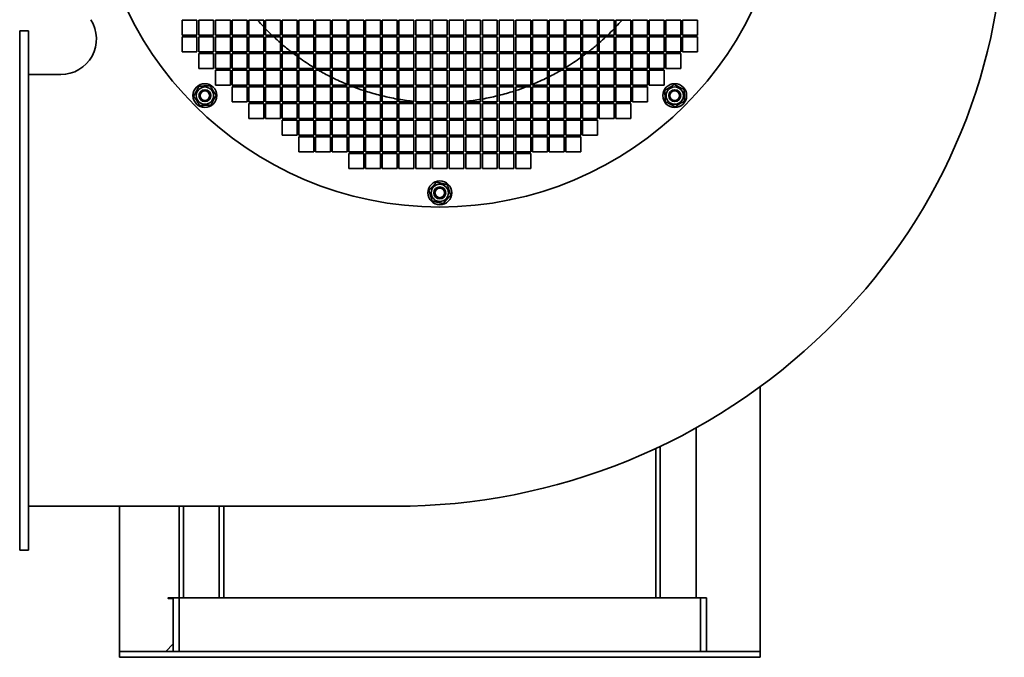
# Model space of a CAD drawing. Header units: millimetres. Extents: x 510 to 1170, y 165 to 1023.
# Tile 1 of 6: x 510 to 1170, y 165 to 594. Entities that reach past the tile are written whole.
import ezdxf

# ---------------------------------------------------------------- set-up
doc = ezdxf.new("R2010")
doc.units = ezdxf.units.MM
doc.header["$LTSCALE"] = 4
doc.layers.add('Krawędzie widoczne(ISO)', color=7, linetype='Continuous', lineweight=35, true_color=0x262659)

msp = doc.modelspace()

# ---------------------------------------------------------------- linework, layer by layer
at = {"layer": 'Krawędzie widoczne(ISO)'}
for p, q in [((618.5, 583.24), (618.5, 593.24)), ((618.5, 593.24), (628.5, 593.24)), ((628.5, 593.24), (628.5, 583.24)), ((629.7, 583.24), (629.7, 593.24)), ((629.7, 593.24), (639.7, 593.24)), ((639.7, 593.24), (639.7, 583.24)), ((640.9, 583.24), (640.9, 593.24)), ((640.9, 593.24), (650.9, 593.24)), ((650.9, 593.24), (650.9, 583.24)), ((652.1, 583.24), (652.1, 593.24)), ((652.1, 593.24), (662.1, 593.24)), ((662.1, 593.24), (662.1, 583.24)), ((663.3, 583.24), (663.3, 593.24)), ((663.3, 593.24), (673.3, 593.24)), ((673.3, 593.24), (673.3, 583.24)), ((674.5, 583.24), (674.5, 593.24)), ((674.5, 593.24), (684.5, 593.24)), ((684.5, 593.24), (684.5, 583.24)), ((685.7, 583.24), (685.7, 593.24)), ((685.7, 593.24), (695.7, 593.24)), ((695.7, 593.24), (695.7, 583.24)), ((696.9, 583.24), (696.9, 593.24)), ((696.9, 593.24), (706.9, 593.24)), ((706.9, 593.24), (706.9, 583.24)), ((708.1, 583.24), (708.1, 593.24)), ((708.1, 593.24), (718.1, 593.24)), ((718.1, 593.24), (718.1, 583.24)), ((719.3, 583.24), (719.3, 593.24)), ((719.3, 593.24), (729.3, 593.24)), ((729.3, 593.24), (729.3, 583.24)), ((730.5, 583.24), (730.5, 593.24)), ((730.5, 593.24), (740.5, 593.24)), ((740.5, 593.24), (740.5, 583.24)), ((741.7, 583.24), (741.7, 593.24)), ((741.7, 593.24), (751.7, 593.24)), ((751.7, 593.24), (751.7, 583.24)), ((752.9, 583.24), (752.9, 593.24)), ((752.9, 593.24), (762.9, 593.24)), ((762.9, 593.24), (762.9, 583.24)), ((764.1, 583.24), (764.1, 593.24)), ((764.1, 593.24), (774.1, 593.24)), ((774.1, 593.24), (774.1, 583.24)), ((775.3, 583.24), (775.3, 593.24)), ((775.3, 593.24), (785.3, 593.24)), ((785.3, 593.24), (785.3, 583.24)), ((786.5, 583.24), (786.5, 593.24)), ((786.5, 593.24), (796.5, 593.24)), ((796.5, 593.24), (796.5, 583.24)), ((797.7, 593.24), (807.7, 593.24)), ((797.7, 583.24), (797.7, 593.24)), ((807.7, 593.24), (807.7, 583.24)), ((808.9, 593.24), (818.9, 593.24)), ((808.9, 583.24), (808.9, 593.24)), ((818.9, 593.24), (818.9, 583.24)), ((820.1, 593.24), (830.1, 593.24)), ((820.1, 583.24), (820.1, 593.24)), ((830.1, 593.24), (830.1, 583.24)), ((831.3, 593.24), (841.3, 593.24)), ((831.3, 583.24), (831.3, 593.24)), ((841.3, 593.24), (841.3, 583.24)), ((842.5, 593.24), (852.5, 593.24)), ((842.5, 583.24), (842.5, 593.24)), ((852.5, 593.24), (852.5, 583.24)), ((853.7, 593.24), (863.7, 593.24)), ((853.7, 583.24), (853.7, 593.24)), ((863.7, 593.24), (863.7, 583.24)), ((864.9, 593.24), (874.9, 593.24)), ((864.9, 583.24), (864.9, 593.24)), ((874.9, 593.24), (874.9, 583.24)), ((876.1, 593.24), (886.1, 593.24)), ((876.1, 583.24), (876.1, 593.24)), ((886.1, 593.24), (886.1, 583.24)), ((887.3, 593.24), (897.3, 593.24)), ((887.3, 583.24), (887.3, 593.24)), ((897.3, 593.24), (897.3, 583.24)), ((898.5, 593.24), (908.5, 593.24)), ((898.5, 583.24), (898.5, 593.24)), ((908.5, 593.24), (908.5, 583.24)), ((909.7, 593.24), (919.7, 593.24)), ((909.7, 583.24), (909.7, 593.24)), ((919.7, 593.24), (919.7, 583.24)), ((920.9, 593.24), (930.9, 593.24)), ((920.9, 583.24), (920.9, 593.24)), ((930.9, 593.24), (930.9, 583.24)), ((932.1, 593.24), (942.1, 593.24)), ((932.1, 583.24), (932.1, 593.24)), ((942.1, 593.24), (942.1, 583.24)), ((943.3, 593.24), (953.3, 593.24)), ((943.3, 583.24), (943.3, 593.24)), ((953.3, 593.24), (953.3, 583.24)), ((954.5, 593.24), (964.5, 593.24)), ((954.5, 583.24), (954.5, 593.24)), ((964.5, 593.24), (964.5, 583.24)), ((509.5, 580.19), (509.5, 586.19)), ((515.5, 586.19), (509.5, 586.19)), ((515.5, 586.19), (515.5, 580.19)), ((628.5, 583.24), (618.5, 583.24)), ((618.5, 572.04), (618.5, 582.04)), ((618.5, 582.04), (628.5, 582.04)), ((628.5, 582.04), (628.5, 572.04)), ((639.7, 583.24), (629.7, 583.24)), ((629.7, 572.04), (629.7, 582.04)), ((629.7, 582.04), (639.7, 582.04)), ((639.7, 582.04), (639.7, 572.04)), ((650.9, 583.24), (640.9, 583.24)), ((640.9, 572.04), (640.9, 582.04)), ((640.9, 582.04), (650.9, 582.04)), ((650.9, 582.04), (650.9, 572.04)), ((662.1, 583.24), (652.1, 583.24)), ((652.1, 572.04), (652.1, 582.04)), ((652.1, 582.04), (662.1, 582.04)), ((662.1, 582.04), (662.1, 572.04)), ((673.3, 583.24), (663.3, 583.24)), ((663.3, 572.04), (663.3, 582.04)), ((663.3, 582.04), (673.3, 582.04)), ((673.3, 582.04), (673.3, 572.04)), ((684.5, 583.24), (674.5, 583.24)), ((674.5, 572.04), (674.5, 582.04)), ((674.5, 582.04), (684.5, 582.04)), ((684.5, 582.04), (684.5, 572.04)), ((695.7, 583.24), (685.7, 583.24)), ((685.7, 572.04), (685.7, 582.04)), ((685.7, 582.04), (695.7, 582.04)), ((695.7, 582.04), (695.7, 572.04)), ((706.9, 583.24), (696.9, 583.24)), ((696.9, 572.04), (696.9, 582.04)), ((696.9, 582.04), (706.9, 582.04)), ((706.9, 582.04), (706.9, 572.04)), ((718.1, 583.24), (708.1, 583.24)), ((708.1, 572.04), (708.1, 582.04)), ((708.1, 582.04), (718.1, 582.04)), ((718.1, 582.04), (718.1, 572.04)), ((729.3, 583.24), (719.3, 583.24)), ((719.3, 572.04), (719.3, 582.04)), ((719.3, 582.04), (729.3, 582.04)), ((729.3, 582.04), (729.3, 572.04)), ((740.5, 583.24), (730.5, 583.24)), ((730.5, 572.04), (730.5, 582.04)), ((730.5, 582.04), (740.5, 582.04)), ((740.5, 582.04), (740.5, 572.04)), ((751.7, 583.24), (741.7, 583.24)), ((741.7, 572.04), (741.7, 582.04)), ((741.7, 582.04), (751.7, 582.04)), ((751.7, 582.04), (751.7, 572.04)), ((762.9, 583.24), (752.9, 583.24)), ((752.9, 572.04), (752.9, 582.04)), ((752.9, 582.04), (762.9, 582.04)), ((762.9, 582.04), (762.9, 572.04)), ((774.1, 583.24), (764.1, 583.24)), ((764.1, 572.04), (764.1, 582.04)), ((764.1, 582.04), (774.1, 582.04)), ((774.1, 582.04), (774.1, 572.04)), ((785.3, 583.24), (775.3, 583.24)), ((775.3, 572.04), (775.3, 582.04)), ((775.3, 582.04), (785.3, 582.04)), ((785.3, 582.04), (785.3, 572.04)), ((796.5, 583.24), (786.5, 583.24)), ((786.5, 572.04), (786.5, 582.04)), ((786.5, 582.04), (796.5, 582.04)), ((796.5, 582.04), (796.5, 572.04)), ((807.7, 583.24), (797.7, 583.24)), ((797.7, 582.04), (807.7, 582.04)), ((797.7, 572.04), (797.7, 582.04)), ((807.7, 582.04), (807.7, 572.04)), ((818.9, 583.24), (808.9, 583.24)), ((808.9, 582.04), (818.9, 582.04)), ((808.9, 572.04), (808.9, 582.04)), ((818.9, 582.04), (818.9, 572.04)), ((830.1, 583.24), (820.1, 583.24)), ((820.1, 582.04), (830.1, 582.04)), ((820.1, 572.04), (820.1, 582.04)), ((830.1, 582.04), (830.1, 572.04)), ((841.3, 583.24), (831.3, 583.24)), ((831.3, 582.04), (841.3, 582.04)), ((831.3, 572.04), (831.3, 582.04)), ((841.3, 582.04), (841.3, 572.04)), ((852.5, 583.24), (842.5, 583.24)), ((842.5, 582.04), (852.5, 582.04)), ((842.5, 572.04), (842.5, 582.04)), ((852.5, 582.04), (852.5, 572.04)), ((863.7, 583.24), (853.7, 583.24)), ((853.7, 582.04), (863.7, 582.04)), ((853.7, 572.04), (853.7, 582.04)), ((863.7, 582.04), (863.7, 572.04)), ((874.9, 583.24), (864.9, 583.24)), ((864.9, 582.04), (874.9, 582.04)), ((864.9, 572.04), (864.9, 582.04)), ((874.9, 582.04), (874.9, 572.04)), ((886.1, 583.24), (876.1, 583.24)), ((876.1, 582.04), (886.1, 582.04)), ((876.1, 572.04), (876.1, 582.04)), ((886.1, 582.04), (886.1, 572.04)), ((897.3, 583.24), (887.3, 583.24)), ((887.3, 582.04), (897.3, 582.04)), ((887.3, 572.04), (887.3, 582.04)), ((897.3, 582.04), (897.3, 572.04)), ((908.5, 583.24), (898.5, 583.24)), ((898.5, 582.04), (908.5, 582.04)), ((898.5, 572.04), (898.5, 582.04)), ((908.5, 582.04), (908.5, 572.04)), ((919.7, 583.24), (909.7, 583.24)), ((909.7, 582.04), (919.7, 582.04)), ((909.7, 572.04), (909.7, 582.04)), ((919.7, 582.04), (919.7, 572.04)), ((930.9, 583.24), (920.9, 583.24)), ((920.9, 582.04), (930.9, 582.04)), ((920.9, 572.04), (920.9, 582.04)), ((930.9, 582.04), (930.9, 572.04)), ((942.1, 583.24), (932.1, 583.24)), ((932.1, 582.04), (942.1, 582.04)), ((932.1, 572.04), (932.1, 582.04)), ((942.1, 582.04), (942.1, 572.04)), ((953.3, 583.24), (943.3, 583.24)), ((943.3, 582.04), (953.3, 582.04)), ((943.3, 572.04), (943.3, 582.04)), ((953.3, 582.04), (953.3, 572.04)), ((964.5, 583.24), (954.5, 583.24)), ((954.5, 582.04), (964.5, 582.04)), ((954.5, 572.04), (954.5, 582.04)), ((964.5, 582.04), (964.5, 572.04)), ((509.5, 580.19), (509.5, 243.19)), ((515.5, 243.19), (515.5, 580.19)), ((628.5, 572.04), (618.5, 572.04)), ((639.7, 572.04), (629.7, 572.04)), ((629.7, 560.84), (629.7, 570.84)), ((629.7, 570.84), (639.7, 570.84)), ((639.7, 570.84), (639.7, 560.84)), ((650.9, 572.04), (640.9, 572.04)), ((640.9, 560.84), (640.9, 570.84)), ((640.9, 570.84), (650.9, 570.84)), ((650.9, 570.84), (650.9, 560.84)), ((662.1, 572.04), (652.1, 572.04)), ((652.1, 560.84), (652.1, 570.84)), ((652.1, 570.84), (662.1, 570.84)), ((662.1, 570.84), (662.1, 560.84)), ((673.3, 572.04), (663.3, 572.04)), ((663.3, 560.84), (663.3, 570.84)), ((663.3, 570.84), (673.3, 570.84)), ((673.3, 570.84), (673.3, 560.84)), ((684.5, 572.04), (674.5, 572.04)), ((674.5, 560.84), (674.5, 570.84)), ((674.5, 570.84), (684.5, 570.84)), ((684.5, 570.84), (684.5, 560.84)), ((695.7, 572.04), (685.7, 572.04)), ((685.7, 560.84), (685.7, 570.84)), ((685.7, 570.84), (695.7, 570.84)), ((695.7, 570.84), (695.7, 560.84)), ((706.9, 572.04), (696.9, 572.04)), ((696.9, 560.84), (696.9, 570.84)), ((696.9, 570.84), (706.9, 570.84)), ((706.9, 570.84), (706.9, 560.84)), ((718.1, 572.04), (708.1, 572.04)), ((708.1, 560.84), (708.1, 570.84)), ((708.1, 570.84), (718.1, 570.84)), ((718.1, 570.84), (718.1, 560.84)), ((729.3, 572.04), (719.3, 572.04)), ((719.3, 560.84), (719.3, 570.84)), ((719.3, 570.84), (729.3, 570.84)), ((729.3, 570.84), (729.3, 560.84)), ((740.5, 572.04), (730.5, 572.04)), ((730.5, 560.84), (730.5, 570.84)), ((730.5, 570.84), (740.5, 570.84)), ((740.5, 570.84), (740.5, 560.84)), ((751.7, 572.04), (741.7, 572.04)), ((741.7, 560.84), (741.7, 570.84)), ((741.7, 570.84), (751.7, 570.84)), ((751.7, 570.84), (751.7, 560.84)), ((762.9, 572.04), (752.9, 572.04)), ((752.9, 560.84), (752.9, 570.84)), ((752.9, 570.84), (762.9, 570.84)), ((762.9, 570.84), (762.9, 560.84)), ((774.1, 572.04), (764.1, 572.04)), ((764.1, 560.84), (764.1, 570.84)), ((764.1, 570.84), (774.1, 570.84)), ((774.1, 570.84), (774.1, 560.84)), ((785.3, 572.04), (775.3, 572.04)), ((775.3, 560.84), (775.3, 570.84)), ((775.3, 570.84), (785.3, 570.84)), ((785.3, 570.84), (785.3, 560.84)), ((796.5, 572.04), (786.5, 572.04)), ((786.5, 560.84), (786.5, 570.84)), ((786.5, 570.84), (796.5, 570.84)), ((796.5, 570.84), (796.5, 560.84)), ((807.7, 572.04), (797.7, 572.04)), ((797.7, 570.84), (807.7, 570.84)), ((797.7, 560.84), (797.7, 570.84)), ((807.7, 570.84), (807.7, 560.84)), ((818.9, 572.04), (808.9, 572.04)), ((808.9, 570.84), (818.9, 570.84)), ((808.9, 560.84), (808.9, 570.84)), ((818.9, 570.84), (818.9, 560.84)), ((830.1, 572.04), (820.1, 572.04)), ((820.1, 570.84), (830.1, 570.84)), ((820.1, 560.84), (820.1, 570.84)), ((830.1, 570.84), (830.1, 560.84)), ((841.3, 572.04), (831.3, 572.04)), ((831.3, 570.84), (841.3, 570.84)), ((831.3, 560.84), (831.3, 570.84)), ((841.3, 570.84), (841.3, 560.84)), ((852.5, 572.04), (842.5, 572.04)), ((842.5, 570.84), (852.5, 570.84)), ((842.5, 560.84), (842.5, 570.84)), ((852.5, 570.84), (852.5, 560.84)), ((863.7, 572.04), (853.7, 572.04)), ((853.7, 570.84), (863.7, 570.84)), ((853.7, 560.84), (853.7, 570.84)), ((863.7, 570.84), (863.7, 560.84)), ((874.9, 572.04), (864.9, 572.04)), ((864.9, 570.84), (874.9, 570.84)), ((864.9, 560.84), (864.9, 570.84)), ((874.9, 570.84), (874.9, 560.84)), ((886.1, 572.04), (876.1, 572.04)), ((876.1, 570.84), (886.1, 570.84)), ((876.1, 560.84), (876.1, 570.84)), ((886.1, 570.84), (886.1, 560.84)), ((897.3, 572.04), (887.3, 572.04)), ((887.3, 570.84), (897.3, 570.84)), ((887.3, 560.84), (887.3, 570.84)), ((897.3, 570.84), (897.3, 560.84)), ((908.5, 572.04), (898.5, 572.04)), ((898.5, 570.84), (908.5, 570.84)), ((898.5, 560.84), (898.5, 570.84)), ((908.5, 570.84), (908.5, 560.84)), ((919.7, 572.04), (909.7, 572.04)), ((909.7, 570.84), (919.7, 570.84)), ((909.7, 560.84), (909.7, 570.84)), ((919.7, 570.84), (919.7, 560.84)), ((930.9, 572.04), (920.9, 572.04)), ((920.9, 570.84), (930.9, 570.84)), ((920.9, 560.84), (920.9, 570.84)), ((930.9, 570.84), (930.9, 560.84)), ((942.1, 572.04), (932.1, 572.04)), ((932.1, 570.84), (942.1, 570.84)), ((932.1, 560.84), (932.1, 570.84)), ((942.1, 570.84), (942.1, 560.84)), ((953.3, 572.04), (943.3, 572.04)), ((943.3, 570.84), (953.3, 570.84)), ((943.3, 560.84), (943.3, 570.84)), ((953.3, 570.84), (953.3, 560.84)), ((964.5, 572.04), (954.5, 572.04)), ((515.5, 556.69), (537.01, 556.69)), ((639.7, 560.84), (629.7, 560.84)), ((650.9, 560.84), (640.9, 560.84)), ((640.9, 549.64), (640.9, 559.64)), ((640.9, 559.64), (650.9, 559.64)), ((650.9, 559.64), (650.9, 549.64)), ((662.1, 560.84), (652.1, 560.84)), ((652.1, 549.64), (652.1, 559.64)), ((652.1, 559.64), (662.1, 559.64)), ((662.1, 559.64), (662.1, 549.64)), ((673.3, 560.84), (663.3, 560.84)), ((663.3, 549.64), (663.3, 559.64)), ((663.3, 559.64), (673.3, 559.64)), ((673.3, 559.64), (673.3, 549.64)), ((684.5, 560.84), (674.5, 560.84)), ((674.5, 549.64), (674.5, 559.64)), ((674.5, 559.64), (684.5, 559.64)), ((684.5, 559.64), (684.5, 549.64)), ((695.7, 560.84), (685.7, 560.84)), ((685.7, 549.64), (685.7, 559.64)), ((685.7, 559.64), (695.7, 559.64)), ((695.7, 559.64), (695.7, 549.64)), ((706.9, 560.84), (696.9, 560.84)), ((696.9, 549.64), (696.9, 559.64)), ((696.9, 559.64), (706.9, 559.64)), ((706.9, 559.64), (706.9, 549.64)), ((718.1, 560.84), (708.1, 560.84)), ((708.1, 549.64), (708.1, 559.64)), ((708.1, 559.64), (718.1, 559.64)), ((718.1, 559.64), (718.1, 549.64)), ((729.3, 560.84), (719.3, 560.84)), ((719.3, 549.64), (719.3, 559.64)), ((719.3, 559.64), (729.3, 559.64)), ((729.3, 559.64), (729.3, 549.64)), ((740.5, 560.84), (730.5, 560.84)), ((730.5, 549.64), (730.5, 559.64)), ((730.5, 559.64), (740.5, 559.64)), ((740.5, 559.64), (740.5, 549.64)), ((751.7, 560.84), (741.7, 560.84)), ((741.7, 549.64), (741.7, 559.64)), ((741.7, 559.64), (751.7, 559.64)), ((751.7, 559.64), (751.7, 549.64)), ((762.9, 560.84), (752.9, 560.84)), ((752.9, 549.64), (752.9, 559.64)), ((752.9, 559.64), (762.9, 559.64)), ((762.9, 559.64), (762.9, 549.64)), ((774.1, 560.84), (764.1, 560.84)), ((764.1, 549.64), (764.1, 559.64)), ((764.1, 559.64), (774.1, 559.64)), ((774.1, 559.64), (774.1, 549.64)), ((785.3, 560.84), (775.3, 560.84)), ((775.3, 549.64), (775.3, 559.64)), ((775.3, 559.64), (785.3, 559.64)), ((785.3, 559.64), (785.3, 549.64)), ((796.5, 560.84), (786.5, 560.84)), ((786.5, 549.64), (786.5, 559.64)), ((786.5, 559.64), (796.5, 559.64)), ((796.5, 559.64), (796.5, 549.64)), ((807.7, 560.84), (797.7, 560.84)), ((797.7, 559.64), (807.7, 559.64)), ((797.7, 549.64), (797.7, 559.64)), ((807.7, 559.64), (807.7, 549.64)), ((818.9, 560.84), (808.9, 560.84)), ((808.9, 559.64), (818.9, 559.64)), ((808.9, 549.64), (808.9, 559.64)), ((818.9, 559.64), (818.9, 549.64)), ((830.1, 560.84), (820.1, 560.84)), ((820.1, 559.64), (830.1, 559.64)), ((820.1, 549.64), (820.1, 559.64)), ((830.1, 559.64), (830.1, 549.64)), ((841.3, 560.84), (831.3, 560.84)), ((831.3, 559.64), (841.3, 559.64)), ((831.3, 549.64), (831.3, 559.64)), ((841.3, 559.64), (841.3, 549.64)), ((852.5, 560.84), (842.5, 560.84)), ((842.5, 559.64), (852.5, 559.64)), ((842.5, 549.64), (842.5, 559.64)), ((852.5, 559.64), (852.5, 549.64)), ((863.7, 560.84), (853.7, 560.84)), ((853.7, 559.64), (863.7, 559.64)), ((853.7, 549.64), (853.7, 559.64)), ((863.7, 559.64), (863.7, 549.64)), ((874.9, 560.84), (864.9, 560.84)), ((864.9, 559.64), (874.9, 559.64)), ((864.9, 549.64), (864.9, 559.64)), ((874.9, 559.64), (874.9, 549.64)), ((886.1, 560.84), (876.1, 560.84)), ((876.1, 559.64), (886.1, 559.64)), ((876.1, 549.64), (876.1, 559.64)), ((886.1, 559.64), (886.1, 549.64)), ((897.3, 560.84), (887.3, 560.84)), ((887.3, 559.64), (897.3, 559.64)), ((887.3, 549.64), (887.3, 559.64)), ((897.3, 559.64), (897.3, 549.64)), ((908.5, 560.84), (898.5, 560.84)), ((898.5, 559.64), (908.5, 559.64)), ((898.5, 549.64), (898.5, 559.64)), ((908.5, 559.64), (908.5, 549.64)), ((919.7, 560.84), (909.7, 560.84)), ((909.7, 559.64), (919.7, 559.64)), ((909.7, 549.64), (909.7, 559.64)), ((919.7, 559.64), (919.7, 549.64)), ((930.9, 560.84), (920.9, 560.84)), ((920.9, 559.64), (930.9, 559.64)), ((920.9, 549.64), (920.9, 559.64)), ((930.9, 559.64), (930.9, 549.64)), ((942.1, 560.84), (932.1, 560.84)), ((932.1, 559.64), (942.1, 559.64)), ((932.1, 549.64), (932.1, 559.64)), ((942.1, 559.64), (942.1, 549.64)), ((953.3, 560.84), (943.3, 560.84)), ((650.9, 549.64), (640.9, 549.64)), ((662.1, 549.64), (652.1, 549.64)), ((673.3, 549.64), (663.3, 549.64)), ((684.5, 549.64), (674.5, 549.64)), ((695.7, 549.64), (685.7, 549.64)), ((706.9, 549.64), (696.9, 549.64)), ((718.1, 549.64), (708.1, 549.64)), ((729.3, 549.64), (719.3, 549.64)), ((740.5, 549.64), (730.5, 549.64)), ((751.7, 549.64), (741.7, 549.64)), ((762.9, 549.64), (752.9, 549.64)), ((774.1, 549.64), (764.1, 549.64)), ((785.3, 549.64), (775.3, 549.64)), ((796.5, 549.64), (786.5, 549.64)), ((807.7, 549.64), (797.7, 549.64)), ((818.9, 549.64), (808.9, 549.64)), ((830.1, 549.64), (820.1, 549.64)), ((841.3, 549.64), (831.3, 549.64)), ((852.5, 549.64), (842.5, 549.64)), ((863.7, 549.64), (853.7, 549.64)), ((874.9, 549.64), (864.9, 549.64)), ((886.1, 549.64), (876.1, 549.64)), ((897.3, 549.64), (887.3, 549.64)), ((908.5, 549.64), (898.5, 549.64)), ((919.7, 549.64), (909.7, 549.64)), ((930.9, 549.64), (920.9, 549.64)), ((942.1, 549.64), (932.1, 549.64)), ((652.1, 538.44), (652.1, 548.44)), ((652.1, 548.44), (662.1, 548.44)), ((662.1, 548.44), (662.1, 538.44)), ((663.3, 538.44), (663.3, 548.44)), ((663.3, 548.44), (673.3, 548.44)), ((673.3, 548.44), (673.3, 538.44)), ((674.5, 538.44), (674.5, 548.44)), ((674.5, 548.44), (684.5, 548.44)), ((684.5, 548.44), (684.5, 538.44)), ((685.7, 538.44), (685.7, 548.44)), ((685.7, 548.44), (695.7, 548.44)), ((695.7, 548.44), (695.7, 538.44)), ((696.9, 538.44), (696.9, 548.44)), ((696.9, 548.44), (706.9, 548.44)), ((706.9, 548.44), (706.9, 538.44)), ((708.1, 538.44), (708.1, 548.44)), ((708.1, 548.44), (718.1, 548.44)), ((718.1, 548.44), (718.1, 538.44)), ((719.3, 538.44), (719.3, 548.44)), ((719.3, 548.44), (729.3, 548.44)), ((729.3, 548.44), (729.3, 538.44)), ((730.5, 538.44), (730.5, 548.44)), ((730.5, 548.44), (740.5, 548.44)), ((740.5, 548.44), (740.5, 538.44)), ((741.7, 538.44), (741.7, 548.44)), ((741.7, 548.44), (751.7, 548.44)), ((751.7, 548.44), (751.7, 538.44)), ((752.9, 538.44), (752.9, 548.44)), ((752.9, 548.44), (762.9, 548.44)), ((762.9, 548.44), (762.9, 538.44)), ((764.1, 538.44), (764.1, 548.44)), ((764.1, 548.44), (774.1, 548.44)), ((774.1, 548.44), (774.1, 538.44)), ((775.3, 538.44), (775.3, 548.44)), ((775.3, 548.44), (785.3, 548.44)), ((785.3, 548.44), (785.3, 538.44)), ((786.5, 538.44), (786.5, 548.44)), ((786.5, 548.44), (796.5, 548.44)), ((796.5, 548.44), (796.5, 538.44)), ((797.7, 548.44), (807.7, 548.44)), ((797.7, 538.44), (797.7, 548.44)), ((807.7, 548.44), (807.7, 538.44)), ((808.9, 548.44), (818.9, 548.44)), ((808.9, 538.44), (808.9, 548.44)), ((818.9, 548.44), (818.9, 538.44)), ((820.1, 548.44), (830.1, 548.44)), ((820.1, 538.44), (820.1, 548.44)), ((830.1, 548.44), (830.1, 538.44)), ((831.3, 548.44), (841.3, 548.44)), ((831.3, 538.44), (831.3, 548.44)), ((841.3, 548.44), (841.3, 538.44)), ((842.5, 548.44), (852.5, 548.44)), ((842.5, 538.44), (842.5, 548.44)), ((852.5, 548.44), (852.5, 538.44)), ((853.7, 548.44), (863.7, 548.44)), ((853.7, 538.44), (853.7, 548.44)), ((863.7, 548.44), (863.7, 538.44)), ((864.9, 548.44), (874.9, 548.44)), ((864.9, 538.44), (864.9, 548.44)), ((874.9, 548.44), (874.9, 538.44)), ((876.1, 548.44), (886.1, 548.44)), ((876.1, 538.44), (876.1, 548.44)), ((886.1, 548.44), (886.1, 538.44)), ((887.3, 548.44), (897.3, 548.44)), ((887.3, 538.44), (887.3, 548.44)), ((897.3, 548.44), (897.3, 538.44)), ((898.5, 548.44), (908.5, 548.44)), ((898.5, 538.44), (898.5, 548.44)), ((908.5, 548.44), (908.5, 538.44)), ((909.7, 548.44), (919.7, 548.44)), ((909.7, 538.44), (909.7, 548.44)), ((919.7, 548.44), (919.7, 538.44)), ((920.9, 548.44), (930.9, 548.44)), ((920.9, 538.44), (920.9, 548.44)), ((930.9, 548.44), (930.9, 538.44)), ((662.1, 538.44), (652.1, 538.44)), ((673.3, 538.44), (663.3, 538.44)), ((663.3, 527.24), (663.3, 537.24)), ((663.3, 537.24), (673.3, 537.24)), ((673.3, 537.24), (673.3, 527.24)), ((684.5, 538.44), (674.5, 538.44)), ((674.5, 527.24), (674.5, 537.24)), ((674.5, 537.24), (684.5, 537.24)), ((684.5, 537.24), (684.5, 527.24)), ((695.7, 538.44), (685.7, 538.44)), ((685.7, 527.24), (685.7, 537.24)), ((685.7, 537.24), (695.7, 537.24)), ((695.7, 537.24), (695.7, 527.24)), ((706.9, 538.44), (696.9, 538.44)), ((696.9, 527.24), (696.9, 537.24)), ((696.9, 537.24), (706.9, 537.24)), ((706.9, 537.24), (706.9, 527.24)), ((718.1, 538.44), (708.1, 538.44)), ((708.1, 527.24), (708.1, 537.24)), ((708.1, 537.24), (718.1, 537.24)), ((718.1, 537.24), (718.1, 527.24)), ((729.3, 538.44), (719.3, 538.44)), ((719.3, 527.24), (719.3, 537.24)), ((719.3, 537.24), (729.3, 537.24)), ((729.3, 537.24), (729.3, 527.24)), ((740.5, 538.44), (730.5, 538.44)), ((730.5, 527.24), (730.5, 537.24)), ((730.5, 537.24), (740.5, 537.24)), ((740.5, 537.24), (740.5, 527.24)), ((751.7, 538.44), (741.7, 538.44)), ((741.7, 527.24), (741.7, 537.24)), ((741.7, 537.24), (751.7, 537.24)), ((751.7, 537.24), (751.7, 527.24)), ((762.9, 538.44), (752.9, 538.44)), ((752.9, 527.24), (752.9, 537.24)), ((752.9, 537.24), (762.9, 537.24)), ((762.9, 537.24), (762.9, 527.24)), ((774.1, 538.44), (764.1, 538.44)), ((764.1, 527.24), (764.1, 537.24)), ((764.1, 537.24), (774.1, 537.24)), ((774.1, 537.24), (774.1, 527.24)), ((785.3, 538.44), (775.3, 538.44)), ((775.3, 527.24), (775.3, 537.24)), ((775.3, 537.24), (785.3, 537.24)), ((785.3, 537.24), (785.3, 527.24)), ((796.5, 538.44), (786.5, 538.44)), ((786.5, 527.24), (786.5, 537.24)), ((786.5, 537.24), (796.5, 537.24)), ((796.5, 537.24), (796.5, 527.24)), ((807.7, 538.44), (797.7, 538.44)), ((797.7, 537.24), (807.7, 537.24)), ((797.7, 527.24), (797.7, 537.24)), ((807.7, 537.24), (807.7, 527.24)), ((818.9, 538.44), (808.9, 538.44)), ((808.9, 537.24), (818.9, 537.24)), ((808.9, 527.24), (808.9, 537.24)), ((818.9, 537.24), (818.9, 527.24)), ((830.1, 538.44), (820.1, 538.44)), ((820.1, 537.24), (830.1, 537.24)), ((820.1, 527.24), (820.1, 537.24)), ((830.1, 537.24), (830.1, 527.24)), ((841.3, 538.44), (831.3, 538.44)), ((831.3, 537.24), (841.3, 537.24)), ((831.3, 527.24), (831.3, 537.24)), ((841.3, 537.24), (841.3, 527.24)), ((852.5, 538.44), (842.5, 538.44)), ((842.5, 537.24), (852.5, 537.24)), ((842.5, 527.24), (842.5, 537.24)), ((852.5, 537.24), (852.5, 527.24)), ((863.7, 538.44), (853.7, 538.44)), ((853.7, 537.24), (863.7, 537.24)), ((853.7, 527.24), (853.7, 537.24)), ((863.7, 537.24), (863.7, 527.24)), ((874.9, 538.44), (864.9, 538.44)), ((864.9, 537.24), (874.9, 537.24)), ((864.9, 527.24), (864.9, 537.24)), ((874.9, 537.24), (874.9, 527.24)), ((886.1, 538.44), (876.1, 538.44)), ((876.1, 537.24), (886.1, 537.24)), ((876.1, 527.24), (876.1, 537.24)), ((886.1, 537.24), (886.1, 527.24)), ((897.3, 538.44), (887.3, 538.44)), ((887.3, 537.24), (897.3, 537.24)), ((887.3, 527.24), (887.3, 537.24)), ((897.3, 537.24), (897.3, 527.24)), ((908.5, 538.44), (898.5, 538.44)), ((898.5, 537.24), (908.5, 537.24)), ((898.5, 527.24), (898.5, 537.24)), ((908.5, 537.24), (908.5, 527.24)), ((919.7, 538.44), (909.7, 538.44)), ((909.7, 537.24), (919.7, 537.24)), ((909.7, 527.24), (909.7, 537.24)), ((919.7, 537.24), (919.7, 527.24)), ((930.9, 538.44), (920.9, 538.44)), ((673.3, 527.24), (663.3, 527.24)), ((684.5, 527.24), (674.5, 527.24)), ((695.7, 527.24), (685.7, 527.24)), ((685.7, 516.04), (685.7, 526.04)), ((685.7, 526.04), (695.7, 526.04)), ((695.7, 526.04), (695.7, 516.04)), ((706.9, 527.24), (696.9, 527.24)), ((696.9, 516.04), (696.9, 526.04)), ((696.9, 526.04), (706.9, 526.04)), ((706.9, 526.04), (706.9, 516.04)), ((718.1, 527.24), (708.1, 527.24)), ((708.1, 516.04), (708.1, 526.04)), ((708.1, 526.04), (718.1, 526.04)), ((718.1, 526.04), (718.1, 516.04)), ((729.3, 527.24), (719.3, 527.24)), ((719.3, 516.04), (719.3, 526.04)), ((719.3, 526.04), (729.3, 526.04)), ((729.3, 526.04), (729.3, 516.04)), ((740.5, 527.24), (730.5, 527.24)), ((730.5, 516.04), (730.5, 526.04)), ((730.5, 526.04), (740.5, 526.04)), ((740.5, 526.04), (740.5, 516.04)), ((751.7, 527.24), (741.7, 527.24)), ((741.7, 516.04), (741.7, 526.04)), ((741.7, 526.04), (751.7, 526.04)), ((751.7, 526.04), (751.7, 516.04)), ((762.9, 527.24), (752.9, 527.24)), ((752.9, 516.04), (752.9, 526.04)), ((752.9, 526.04), (762.9, 526.04)), ((762.9, 526.04), (762.9, 516.04)), ((774.1, 527.24), (764.1, 527.24)), ((764.1, 516.04), (764.1, 526.04)), ((764.1, 526.04), (774.1, 526.04)), ((774.1, 526.04), (774.1, 516.04)), ((785.3, 527.24), (775.3, 527.24)), ((775.3, 516.04), (775.3, 526.04)), ((775.3, 526.04), (785.3, 526.04)), ((785.3, 526.04), (785.3, 516.04)), ((796.5, 527.24), (786.5, 527.24)), ((786.5, 516.04), (786.5, 526.04)), ((786.5, 526.04), (796.5, 526.04)), ((796.5, 526.04), (796.5, 516.04)), ((807.7, 527.24), (797.7, 527.24)), ((797.7, 526.04), (807.7, 526.04)), ((797.7, 516.04), (797.7, 526.04)), ((807.7, 526.04), (807.7, 516.04)), ((818.9, 527.24), (808.9, 527.24)), ((808.9, 526.04), (818.9, 526.04)), ((808.9, 516.04), (808.9, 526.04)), ((818.9, 526.04), (818.9, 516.04)), ((830.1, 527.24), (820.1, 527.24)), ((820.1, 526.04), (830.1, 526.04)), ((820.1, 516.04), (820.1, 526.04)), ((830.1, 526.04), (830.1, 516.04)), ((841.3, 527.24), (831.3, 527.24)), ((831.3, 526.04), (841.3, 526.04)), ((831.3, 516.04), (831.3, 526.04)), ((841.3, 526.04), (841.3, 516.04)), ((852.5, 527.24), (842.5, 527.24)), ((842.5, 526.04), (852.5, 526.04)), ((842.5, 516.04), (842.5, 526.04)), ((852.5, 526.04), (852.5, 516.04)), ((863.7, 527.24), (853.7, 527.24)), ((853.7, 526.04), (863.7, 526.04)), ((853.7, 516.04), (853.7, 526.04)), ((863.7, 526.04), (863.7, 516.04)), ((874.9, 527.24), (864.9, 527.24)), ((864.9, 526.04), (874.9, 526.04)), ((864.9, 516.04), (864.9, 526.04)), ((874.9, 526.04), (874.9, 516.04)), ((886.1, 527.24), (876.1, 527.24)), ((876.1, 526.04), (886.1, 526.04)), ((876.1, 516.04), (876.1, 526.04)), ((886.1, 526.04), (886.1, 516.04)), ((897.3, 527.24), (887.3, 527.24)), ((887.3, 526.04), (897.3, 526.04)), ((887.3, 516.04), (887.3, 526.04)), ((897.3, 526.04), (897.3, 516.04)), ((908.5, 527.24), (898.5, 527.24)), ((919.7, 527.24), (909.7, 527.24)), ((695.7, 516.04), (685.7, 516.04)), ((706.9, 516.04), (696.9, 516.04)), ((718.1, 516.04), (708.1, 516.04)), ((729.3, 516.04), (719.3, 516.04)), ((740.5, 516.04), (730.5, 516.04)), ((751.7, 516.04), (741.7, 516.04)), ((762.9, 516.04), (752.9, 516.04)), ((774.1, 516.04), (764.1, 516.04)), ((785.3, 516.04), (775.3, 516.04)), ((796.5, 516.04), (786.5, 516.04)), ((807.7, 516.04), (797.7, 516.04)), ((818.9, 516.04), (808.9, 516.04)), ((830.1, 516.04), (820.1, 516.04)), ((841.3, 516.04), (831.3, 516.04)), ((852.5, 516.04), (842.5, 516.04)), ((863.7, 516.04), (853.7, 516.04)), ((874.9, 516.04), (864.9, 516.04)), ((886.1, 516.04), (876.1, 516.04)), ((897.3, 516.04), (887.3, 516.04)), ((696.9, 504.84), (696.9, 514.84)), ((696.9, 514.84), (706.9, 514.84)), ((706.9, 514.84), (706.9, 504.84)), ((708.1, 504.84), (708.1, 514.84)), ((708.1, 514.84), (718.1, 514.84)), ((718.1, 514.84), (718.1, 504.84)), ((719.3, 504.84), (719.3, 514.84)), ((719.3, 514.84), (729.3, 514.84)), ((729.3, 514.84), (729.3, 504.84)), ((730.5, 504.84), (730.5, 514.84)), ((730.5, 514.84), (740.5, 514.84)), ((740.5, 514.84), (740.5, 504.84)), ((741.7, 504.84), (741.7, 514.84)), ((741.7, 514.84), (751.7, 514.84)), ((751.7, 514.84), (751.7, 504.84)), ((752.9, 504.84), (752.9, 514.84)), ((752.9, 514.84), (762.9, 514.84)), ((762.9, 514.84), (762.9, 504.84)), ((764.1, 504.84), (764.1, 514.84)), ((764.1, 514.84), (774.1, 514.84)), ((774.1, 514.84), (774.1, 504.84)), ((775.3, 504.84), (775.3, 514.84)), ((775.3, 514.84), (785.3, 514.84)), ((785.3, 514.84), (785.3, 504.84)), ((786.5, 504.84), (786.5, 514.84)), ((786.5, 514.84), (796.5, 514.84)), ((796.5, 514.84), (796.5, 504.84)), ((797.7, 514.84), (807.7, 514.84)), ((797.7, 504.84), (797.7, 514.84)), ((807.7, 514.84), (807.7, 504.84)), ((808.9, 514.84), (818.9, 514.84)), ((808.9, 504.84), (808.9, 514.84)), ((818.9, 514.84), (818.9, 504.84)), ((820.1, 514.84), (830.1, 514.84)), ((820.1, 504.84), (820.1, 514.84)), ((830.1, 514.84), (830.1, 504.84)), ((831.3, 514.84), (841.3, 514.84)), ((831.3, 504.84), (831.3, 514.84)), ((841.3, 514.84), (841.3, 504.84)), ((842.5, 514.84), (852.5, 514.84)), ((842.5, 504.84), (842.5, 514.84)), ((852.5, 514.84), (852.5, 504.84)), ((853.7, 514.84), (863.7, 514.84)), ((853.7, 504.84), (853.7, 514.84)), ((863.7, 514.84), (863.7, 504.84)), ((864.9, 514.84), (874.9, 514.84)), ((864.9, 504.84), (864.9, 514.84)), ((874.9, 514.84), (874.9, 504.84)), ((876.1, 514.84), (886.1, 514.84)), ((876.1, 504.84), (876.1, 514.84)), ((886.1, 514.84), (886.1, 504.84)), ((706.9, 504.84), (696.9, 504.84)), ((718.1, 504.84), (708.1, 504.84)), ((729.3, 504.84), (719.3, 504.84)), ((740.5, 504.84), (730.5, 504.84)), ((730.5, 493.64), (730.5, 503.64)), ((730.5, 503.64), (740.5, 503.64)), ((740.5, 503.64), (740.5, 493.64)), ((751.7, 504.84), (741.7, 504.84)), ((741.7, 493.64), (741.7, 503.64)), ((741.7, 503.64), (751.7, 503.64)), ((751.7, 503.64), (751.7, 493.64)), ((762.9, 504.84), (752.9, 504.84)), ((752.9, 493.64), (752.9, 503.64)), ((752.9, 503.64), (762.9, 503.64)), ((762.9, 503.64), (762.9, 493.64)), ((774.1, 504.84), (764.1, 504.84)), ((764.1, 493.64), (764.1, 503.64)), ((764.1, 503.64), (774.1, 503.64)), ((774.1, 503.64), (774.1, 493.64)), ((785.3, 504.84), (775.3, 504.84)), ((775.3, 493.64), (775.3, 503.64)), ((775.3, 503.64), (785.3, 503.64)), ((785.3, 503.64), (785.3, 493.64)), ((796.5, 504.84), (786.5, 504.84)), ((786.5, 493.64), (786.5, 503.64)), ((786.5, 503.64), (796.5, 503.64)), ((796.5, 503.64), (796.5, 493.64)), ((807.7, 504.84), (797.7, 504.84)), ((797.7, 503.64), (807.7, 503.64)), ((797.7, 493.64), (797.7, 503.64)), ((807.7, 503.64), (807.7, 493.64)), ((818.9, 504.84), (808.9, 504.84)), ((808.9, 503.64), (818.9, 503.64)), ((808.9, 493.64), (808.9, 503.64)), ((818.9, 503.64), (818.9, 493.64)), ((830.1, 504.84), (820.1, 504.84)), ((820.1, 503.64), (830.1, 503.64)), ((820.1, 493.64), (820.1, 503.64)), ((830.1, 503.64), (830.1, 493.64)), ((841.3, 504.84), (831.3, 504.84)), ((831.3, 503.64), (841.3, 503.64)), ((831.3, 493.64), (831.3, 503.64)), ((841.3, 503.64), (841.3, 493.64)), ((852.5, 504.84), (842.5, 504.84)), ((842.5, 503.64), (852.5, 503.64)), ((842.5, 493.64), (842.5, 503.64)), ((852.5, 503.64), (852.5, 493.64)), ((863.7, 504.84), (853.7, 504.84)), ((874.9, 504.84), (864.9, 504.84)), ((886.1, 504.84), (876.1, 504.84)), ((740.5, 493.64), (730.5, 493.64)), ((751.7, 493.64), (741.7, 493.64)), ((762.9, 493.64), (752.9, 493.64)), ((774.1, 493.64), (764.1, 493.64)), ((785.3, 493.64), (775.3, 493.64)), ((796.5, 493.64), (786.5, 493.64)), ((807.7, 493.64), (797.7, 493.64)), ((818.9, 493.64), (808.9, 493.64)), ((830.1, 493.64), (820.1, 493.64)), ((841.3, 493.64), (831.3, 493.64)), ((852.5, 493.64), (842.5, 493.64)), ((1006.5, 169.24), (1006.5, 346.99)), ((963.5, 319.34), (963.5, 205.24)), ((936.5, 305.52), (936.5, 205.24)), ((939.5, 306.93), (939.5, 205.24)), ((761.4, 266.69), (515.5, 266.69)), ((576.5, 169.24), (576.5, 266.69)), ((616.5, 266.69), (616.5, 205.24)), ((619.5, 205.24), (619.5, 266.69)), ((643.5, 266.69), (643.5, 205.24)), ((646.5, 205.24), (646.5, 266.69)), ((509.5, 237.19), (509.5, 243.19)), ((515.5, 243.19), (515.5, 237.19)), ((515.5, 237.19), (509.5, 237.19)), ((609.25, 205.24), (609.5, 205.24)), ((609.5, 205.24), (612.5, 205.24)), ((616.5, 205.24), (612.5, 205.24)), ((612.5, 205.24), (612.5, 169.24)), ((616.5, 169.24), (616.5, 205.24)), ((616.5, 205.24), (966.5, 205.24)), ((966.5, 205.24), (966.5, 169.24)), ((970.5, 205.24), (966.5, 205.24)), ((970.5, 169.24), (970.5, 205.24)), ((612.5, 204.74), (609.25, 204.74)), ((612.5, 174.24), (607.5, 169.24)), ((612.5, 169.24), (576.5, 169.24)), ((576.5, 165.24), (576.5, 169.24)), ((576.5, 165.24), (1006.5, 165.24)), ((612.5, 169.24), (616.5, 169.24)), ((966.5, 169.24), (616.5, 169.24)), ((966.5, 169.24), (970.5, 169.24)), ((970.5, 169.24), (1006.5, 169.24)), ((1006.5, 169.24), (1006.5, 165.24))]:
    msp.add_line(p, q, dxfattribs=at)
for centre, radius in [((791.5, 700.24), 232.5), ((633.82, 542.56), 8), ((949.19, 542.56), 8), ((633.82, 542.56), 5.8), ((633.82, 542.56), 4), ((633.82, 542.56), 4), ((633.82, 542.56), 3.23), ((949.19, 542.56), 5.8), ((949.19, 542.56), 4), ((949.19, 542.56), 4), ((949.19, 542.56), 3.23), ((791.5, 477.24), 8), ((791.5, 477.24), 5.8), ((791.5, 477.24), 4), ((791.5, 477.24), 4), ((791.5, 477.24), 3.23)]:
    msp.add_circle(centre, radius, dxfattribs=at)
for centre, radius, start, end in [((779.79, 666.01), 390.72, 313.95384, 358.80023), ((537.01, 580.69), 24, 270, 32.50695), ((791.5, 700.24), 162.5, 221.18265, 223.33242), ((791.5, 700.24), 162.5, 316.66758, 318.81735), ((791.5, 700.24), 162.5, 223.94552, 226.05448), ((791.5, 700.24), 162.5, 226.66758, 228.81735), ((791.5, 700.24), 162.5, 311.18265, 313.33242), ((791.5, 700.24), 162.5, 313.94552, 316.05448), ((791.5, 700.24), 162.5, 229.37715, 232.08498), ((791.5, 700.24), 162.5, 307.91502, 310.62285), ((791.5, 700.24), 162.5, 232.77895, 233.87574), ((791.5, 700.24), 162.5, 306.12426, 307.22105), ((791.5, 700.24), 162.5, 234.39782, 238.62646), ((791.5, 700.24), 162.5, 301.37354, 305.60218), ((791.5, 700.24), 162.5, 239.90907, 243.14769), ((791.5, 700.24), 162.5, 296.85231, 300.09093), ((791.5, 700.24), 162.5, 243.62095, 247.49468), ((791.5, 700.24), 162.5, 292.50532, 296.37905), ((791.5, 700.24), 162.5, 249.09187, 251.70883), ((791.5, 700.24), 162.5, 252.15388, 255.82271), ((791.5, 700.24), 162.5, 256.2587, 259.86314), ((791.5, 700.24), 162.5, 280.13686, 283.7413), ((791.5, 700.24), 162.5, 284.17729, 287.84612), ((791.5, 700.24), 162.5, 288.29117, 290.90813), ((791.5, 700.24), 162.5, 260.29268, 263.85316), ((791.5, 700.24), 162.5, 264.27855, 264.67995), ((791.5, 700.24), 162.5, 275.32005, 275.72145), ((791.5, 700.24), 162.5, 276.14684, 279.70732), ((761.4, 680.88), 414.2, 270, 314.35758), ((609.25, 204.99), 0.25, 90, 270)]:
    msp.add_arc(centre, radius, start, end, dxfattribs=at)
for points in [[(626.32, 542.27), (628.07, 545.59), (629.82, 548.91)], [(629.82, 548.91), (633.57, 549.05), (637.32, 549.2)], [(637.32, 549.2), (639.32, 546.02), (641.32, 542.84)], [(942.55, 546.06), (945.72, 548.06), (948.9, 550.06)], [(948.9, 550.06), (952.22, 548.31), (955.54, 546.56)], [(630.32, 535.92), (628.32, 539.09), (626.32, 542.27)], [(641.32, 542.84), (639.57, 539.52), (637.82, 536.21)], [(942.84, 538.56), (942.69, 542.31), (942.55, 546.06)], [(955.54, 546.56), (955.68, 542.81), (955.83, 539.06)], [(637.82, 536.21), (634.07, 536.06), (630.32, 535.92)], [(949.47, 535.06), (946.16, 536.81), (942.84, 538.56)], [(955.83, 539.06), (952.65, 537.06), (949.47, 535.06)], [(784.18, 478.9), (786.73, 481.66), (789.28, 484.41)], [(789.28, 484.41), (792.94, 483.58), (796.6, 482.75)], [(796.6, 482.75), (797.71, 479.16), (798.82, 475.58)], [(786.4, 471.73), (785.29, 475.32), (784.18, 478.9)], [(793.72, 470.07), (790.06, 470.9), (786.4, 471.73)], [(798.82, 475.58), (796.27, 472.82), (793.72, 470.07)]]:
    msp.add_rational_spline(points, [1, 1.15470053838, 1], degree=2, dxfattribs=at)

doc.saveas('drawing.dxf')
